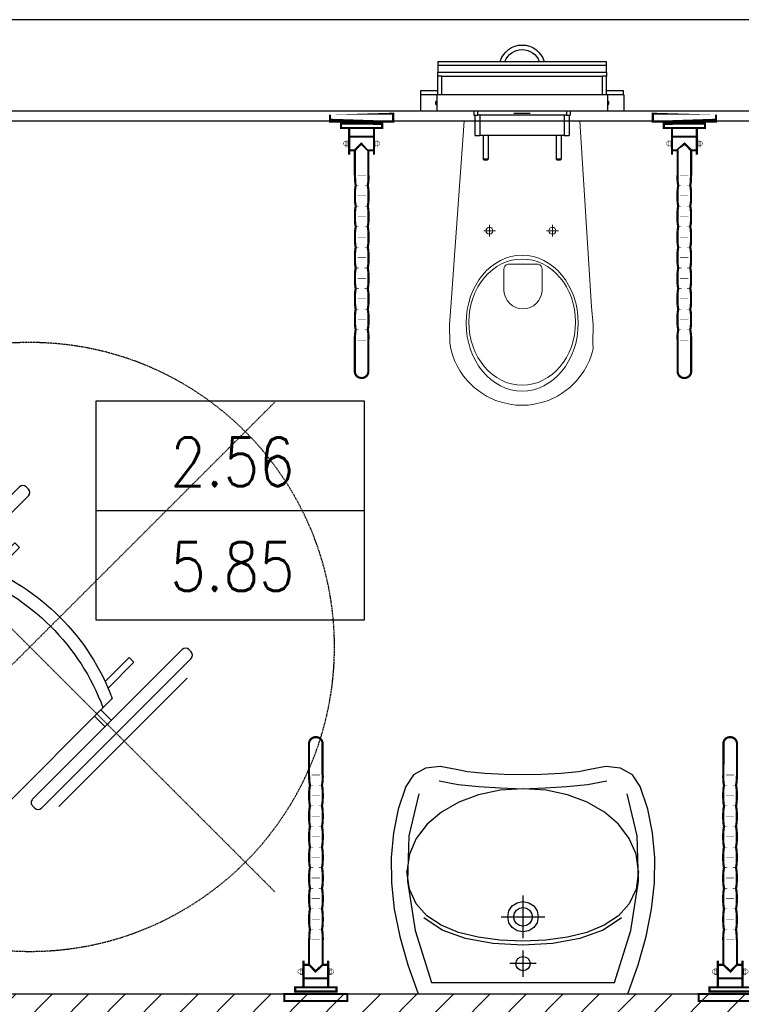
# Model space of a CAD drawing. Header units: millimetres. Extents: x 69081 to 158617, y -37521 to -9534.
# Tile 212 of 256: x 114320 to 114498, y -20803 to -20561. Entities that reach past the tile are written whole.
import ezdxf
from ezdxf.enums import TextEntityAlignment as Align

# ---------------------------------------------------------------- set-up
doc = ezdxf.new("R2010")
doc.units = ezdxf.units.MM
doc.linetypes.add('KRESKOWA-SREDNIA', pattern=[0.2, 0.12, -0.08])
for name, color, linetype in [('A-----SZ', 8, 'Continuous'), ('A-ARM', 8, 'Continuous'), ('A-DRZ', 7, 'Continuous'), ('A-SCI', 7, 'Continuous'), ('A_GSA_GK', 2, 'Continuous'), ('BA_ARM', 8, 'Continuous'), ('F-BIL', 1, 'Continuous'), ('F-BIL-OP', 3, 'Continuous'), ('F-BIL-TA', 1, 'Continuous')]:
    doc.layers.add(name, color=color, linetype=linetype)
doc.styles.add('SIMPLEX', font='simplex', dxfattribs={"width": 0.85})
doc.styles.get("Standard").update_dxf_attribs({"font": 'arial.ttf'})

# ---------------------------------------------------------------- blocks, each defined once
blk = doc.blocks.new('kibniep')
at = {"layer": 'BA_ARM', "lineweight": 0}
for p, q in [((0, 0), (-3.234269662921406, -45.69999999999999)), ((0, 0), (28.52089893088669, 0)), ((28.52089893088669, 0), (31.41297682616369, -45.70464459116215)), ((6.250650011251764, -26.98395776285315), (6.250650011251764, -25.53926559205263)), ((21.75065001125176, -26.98395776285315), (21.75065001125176, -25.53926559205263)), ((6.250650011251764, -26.98395776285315), (4.840296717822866, -26.98395776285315)), ((6.250650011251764, -26.98395776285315), (7.733875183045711, -26.98395776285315)), ((6.250650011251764, -26.98395776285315), (6.250650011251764, -28.40553939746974)), ((21.75065001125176, -26.98395776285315), (20.34029671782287, -26.98395776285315)), ((21.75065001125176, -26.98395776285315), (23.23387518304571, -26.98395776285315)), ((21.75065001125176, -26.98395776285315), (21.75065001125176, -28.40553939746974)), ((10.76136210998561, -35.21439024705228), (18.26137795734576, -35.21439024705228)), ((9.820379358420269, -36.51248908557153), (9.820379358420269, -41.7665910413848)), ((19.20236070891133, -36.51248908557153), (19.20236070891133, -41.7665910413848)), ((-3.234269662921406, -45.69999999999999), (-3.560224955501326, -50.14040847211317)), ((31.41297682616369, -45.70464459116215), (31.78112388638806, -50.14040847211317)), ((-3.560224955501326, -50.14040847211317), (-3.504971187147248, -54.69174354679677)), ((31.78112388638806, -50.14040847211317), (31.72587011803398, -54.69174354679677)), ((-3.504971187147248, -54.69174354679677), (-3.247795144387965, -56.08355764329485)), ((31.72587011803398, -54.69174354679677), (31.76869407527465, -56.08355764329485)), ((-3.247795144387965, -56.08355764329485), (-2.855119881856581, -57.5270070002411)), ((-2.855119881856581, -57.5270070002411), (-2.340834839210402, -58.93290689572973)), ((31.37601881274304, -57.5270070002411), (30.86173377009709, -58.93290689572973)), ((31.76869407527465, -56.08355764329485), (31.37601881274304, -57.5270070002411)), ((-2.340834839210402, -58.93290689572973), (-1.708568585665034, -60.29133791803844)), ((-1.708568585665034, -60.29133791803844), (-0.9627821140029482, -61.5927155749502)), ((30.22946751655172, -60.29133791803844), (29.48368104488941, -61.5927155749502)), ((30.86173377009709, -58.93290689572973), (30.22946751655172, -60.29133791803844)), ((-0.9627821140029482, -61.5927155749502), (-0.1087373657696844, -62.82785791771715)), ((-0.1087373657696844, -62.82785791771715), (0.8475398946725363, -63.98805032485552)), ((28.62963629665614, -62.82785791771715), (27.67335903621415, -63.98805032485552)), ((29.48368104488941, -61.5927155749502), (28.62963629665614, -62.82785791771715)), ((0.8475398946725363, -63.98805032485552), (2.489089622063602, -65.59644362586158)), ((27.67335903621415, -63.98805032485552), (26.03180930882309, -65.59644362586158)), ((2.489089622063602, -65.59644362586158), (4.258979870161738, -66.94005631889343)), ((4.258979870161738, -66.94005631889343), (5.550245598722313, -67.72472016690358)), ((5.550245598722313, -67.72472016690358), (7.722208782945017, -68.773783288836)), ((22.97065333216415, -67.72472016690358), (20.79869014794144, -68.773783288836)), ((24.26191906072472, -66.94005631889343), (22.97065333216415, -67.72472016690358)), ((26.03180930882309, -65.59644362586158), (24.26191906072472, -66.94005631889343)), ((7.722208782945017, -68.773783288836), (9.190629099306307, -69.24552199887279)), ((9.190629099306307, -69.24552199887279), (11.24106758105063, -69.72479742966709)), ((11.24106758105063, -69.72479742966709), (12.74498738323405, -69.9225201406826)), ((12.74498738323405, -69.9225201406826), (14.26044946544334, -69.99537917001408)), ((15.77591154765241, -69.9225201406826), (14.26044946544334, -69.99537917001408)), ((17.27983134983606, -69.72479742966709), (15.77591154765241, -69.9225201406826)), ((19.33026983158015, -69.24552199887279), (17.27983134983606, -69.72479742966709)), ((20.79869014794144, -68.773783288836), (19.33026983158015, -69.24552199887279))]:
    blk.add_line(p, q, dxfattribs=at)
for centre, radius, start, end in [((11.01608052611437, -36.38913916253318), 1.202046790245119, 102.2339496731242, 185.8898644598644), ((18.00665954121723, -36.38913916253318), 1.20204679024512, 354.1101355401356, 77.76605032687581), ((14.51137003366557, -41.53698195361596), 4.696606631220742, 182.802209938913, 357.197790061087)]:
    blk.add_arc(centre, radius, start, end, dxfattribs=at)
for centre, major_axis, ratio, start_param in [((6.250650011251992, -26.98395776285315), (0.5985531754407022, 0.5985531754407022), 0.999999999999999, 5.497787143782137), ((21.75065001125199, -26.98395776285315), (0.5985531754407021, 0.5985531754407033), 0.9999999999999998, 5.497787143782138)]:
    blk.add_ellipse(centre, major_axis=major_axis, ratio=ratio, start_param=start_param, end_param=11.78097245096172, dxfattribs=at)
for centre, major_axis, ratio in [((14.31420795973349, -49.75009780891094), (0, -16.75), 0.8235294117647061), ((14.31420795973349, -49.50009780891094), (0, -15.54479430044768), 0.845174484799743)]:
    blk.add_ellipse(centre, major_axis=major_axis, ratio=ratio, dxfattribs=at)
blk = doc.blocks.new('poręcz60u')
at = {"layer": 'BA_ARM'}
for points, const_width in [([(-0.612677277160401, 7.766240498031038), (-0.612677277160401, -7.766240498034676), (-2.363270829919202, -7.766240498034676), (-2.363270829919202, 7.766240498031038), (-0.612677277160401, 7.766240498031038)], 0.5374255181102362), ([(0, 5.077741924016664), (1.015441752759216, 5.077741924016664), (1.015441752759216, -5.077741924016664), (0, -5.077741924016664), (0, 5.077741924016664)], 0.5374255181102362), ([(1.021382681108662, 3.046706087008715), (7.62236340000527, 3.046706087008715)], 0.5374255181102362), ([(3.221354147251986, -3.0147164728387), (3.221354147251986, 3.049448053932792)], 0.5374255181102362), ([(4.126203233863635, 3.334612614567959), (5.649518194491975, 3.334612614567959), (5.649518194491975, 3.842181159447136), (4.126203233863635, 3.842181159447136), (4.126203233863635, 3.334612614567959)], 0.1075460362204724), ([(4.335354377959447, 3.864573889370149), (4.335354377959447, 3.864573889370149), (4.338401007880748, 3.92108887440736), (4.346779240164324, 3.975928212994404), (4.360489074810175, 4.028939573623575), (4.379073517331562, 4.079513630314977), (4.402532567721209, 4.127955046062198), (4.430256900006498, 4.173349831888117), (4.462094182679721, 4.216002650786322), (4.497587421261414, 4.254999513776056), (4.537041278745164, 4.290949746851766), (4.579541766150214, 4.322787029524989), (4.625241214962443, 4.350511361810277), (4.673377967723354, 4.373665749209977), (4.724256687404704, 4.392402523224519), (4.77696338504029, 4.405960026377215), (4.831802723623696, 4.414338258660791), (4.887860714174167, 4.417080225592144), (4.944375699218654, 4.414338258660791), (4.99921503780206, 4.405960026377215), (5.05222639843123, 4.392402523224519), (5.102800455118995, 4.373665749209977), (5.151241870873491, 4.350511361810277), (5.196636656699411, 4.322787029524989), (5.23928947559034, 4.290949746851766), (5.27828633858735, 4.254999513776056), (5.314236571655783, 4.216002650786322), (5.346073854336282, 4.173349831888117), (5.37379818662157, 4.127955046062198), (5.396952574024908, 4.079513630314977), (5.41568934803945, 4.028939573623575), (5.429246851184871, 3.975928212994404), (5.437625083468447, 3.92108887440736)], 0.1075460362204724), ([(4.486771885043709, 3.846751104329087), (4.486771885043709, 3.347408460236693)], 0.1075460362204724), ([(5.28879721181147, 3.846751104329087), (5.28879721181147, 3.347408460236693)], 0.1075460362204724), ([(6.572647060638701, 1.688975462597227), (6.572647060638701, 3.049448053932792)], 0.5374255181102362), ([(12.83027258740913, -1.677855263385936), (6.589251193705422, -1.677855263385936), (4.930970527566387, 0.0533921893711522), (6.584376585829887, 1.681054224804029)], 0.5374255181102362), ([(6.597020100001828, 1.675265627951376), (12.72028924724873, 1.675265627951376)], 0.5374255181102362), ([(12.71891826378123, 1.634745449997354), (12.71891826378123, 1.634745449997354), (12.87612436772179, 1.623777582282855), (13.03287347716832, 1.615094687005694), (13.19007958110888, 1.608544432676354), (13.34682869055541, 1.603212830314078), (13.50403479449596, 1.598947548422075), (13.6607839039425, 1.594682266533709), (13.81799000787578, 1.590112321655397), (13.97473911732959, 1.584323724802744), (14.13194522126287, 1.577316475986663), (14.2886943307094, 1.567871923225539), (14.44590043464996, 1.555837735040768), (14.60264954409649, 1.540147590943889), (14.75985564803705, 1.520801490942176), (14.91660475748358, 1.496580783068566), (15.07335386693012, 1.467333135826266), (15.23010297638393, 1.432144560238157), (15.3900510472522, 1.468094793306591), (15.54969445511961, 1.499322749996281), (15.70933786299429, 1.52659008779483), (15.86882893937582, 1.54974447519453), (16.02862467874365, 1.569699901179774), (16.18811575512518, 1.585999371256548), (16.34760683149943, 1.599556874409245), (16.50709790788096, 1.610220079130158), (16.66704597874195, 1.618750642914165), (16.82653705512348, 1.625148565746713), (16.98648512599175, 1.629718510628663), (17.145976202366, 1.632612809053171), (17.30592427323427, 1.634593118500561), (17.46587234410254, 1.635507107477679), (17.62597274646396, 1.635811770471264), (17.78592081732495, 1.635811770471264), (17.94266992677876, 1.635811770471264), (18.10048535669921, 1.635507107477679), (18.25951943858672, 1.634593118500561), (18.41931517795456, 1.632612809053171), (18.57987257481, 1.629566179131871), (18.74073463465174, 1.624843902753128), (18.90159669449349, 1.618293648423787), (19.06230642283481, 1.609458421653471), (19.22286381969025, 1.598490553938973), (19.38265955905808, 1.584628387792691), (19.5416936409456, 1.567719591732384), (19.69935673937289, 1.547154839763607), (19.85595351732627, 1.523238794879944), (20.01072231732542, 1.495057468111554), (20.16381547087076, 1.462763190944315), (20.31447132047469, 1.425746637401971), (20.47396239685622, 1.462763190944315), (20.63299647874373, 1.494752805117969), (20.79248755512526, 1.522629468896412), (20.95152163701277, 1.546088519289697), (21.11101271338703, 1.566043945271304), (21.27004679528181, 1.582343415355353), (21.42953787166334, 1.59574858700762), (21.58857195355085, 1.606107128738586), (21.74806302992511, 1.614333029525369), (21.90709711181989, 1.620273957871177), (22.06658818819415, 1.624386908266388), (22.22562227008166, 1.626976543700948), (22.38511334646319, 1.628652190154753), (22.5441474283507, 1.629109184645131), (22.70318151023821, 1.629261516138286), (22.862215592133, 1.629109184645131), (23.02124967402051, 1.629261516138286), (23.17982676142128, 1.629109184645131), (23.33886084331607, 1.628652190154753), (23.49743793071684, 1.626976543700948), (23.65647201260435, 1.62453923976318), (23.81504910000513, 1.62042628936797), (23.9736261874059, 1.614485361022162), (24.13220327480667, 1.60625946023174), (24.29123735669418, 1.596053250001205), (24.44981444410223, 1.582800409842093), (24.608391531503, 1.566500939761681), (24.76696861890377, 1.546545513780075), (24.92600270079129, 1.523238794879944), (25.08457978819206, 1.495514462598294), (25.24315687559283, 1.463524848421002), (25.4017339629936, 1.426660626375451), (25.56076804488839, 1.463524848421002), (25.71934513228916, 1.495514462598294), (25.87837921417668, 1.523238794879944), (26.03695630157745, 1.546545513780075), (26.19599038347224, 1.566500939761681), (26.35456747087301, 1.582800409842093), (26.51314455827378, 1.59620558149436), (26.67172164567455, 1.606564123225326), (26.83075572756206, 1.614790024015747), (26.98933281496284, 1.620730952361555), (27.14806223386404, 1.624996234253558), (27.30663932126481, 1.627585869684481), (27.4656734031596, 1.629261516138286), (27.62425049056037, 1.629870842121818), (27.78282757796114, 1.630023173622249), (27.94140466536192, 1.629870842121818), (28.10089574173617, 1.630023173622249), (28.25992982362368, 1.629870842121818), (28.41942090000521, 1.629261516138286), (28.57845498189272, 1.627585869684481), (28.73794605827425, 1.624996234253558), (28.89698014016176, 1.62088328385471), (29.0561665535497, 1.614942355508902), (29.21520063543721, 1.606716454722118), (29.37469171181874, 1.596357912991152), (29.53372579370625, 1.583105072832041), (29.69321687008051, 1.566805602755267), (29.85225095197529, 1.546850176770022), (30.01174202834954, 1.523543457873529), (30.17077611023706, 1.495971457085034), (30.32981019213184, 1.464134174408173), (30.48884427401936, 1.427422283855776), (30.64787835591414, 1.464134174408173), (30.80645544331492, 1.495971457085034), (30.96548952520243, 1.523695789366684), (31.1240666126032, 1.547002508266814), (31.28310069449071, 1.566957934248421), (31.44167778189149, 1.583257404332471), (31.60025486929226, 1.596662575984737), (31.75883195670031, 1.607021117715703), (31.91786603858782, 1.615399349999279), (32.07644312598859, 1.621492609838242), (32.23517254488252, 1.625757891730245), (32.39374963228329, 1.628347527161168), (32.55278371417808, 1.630023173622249), (32.71136080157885, 1.630632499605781), (32.86993788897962, 1.630937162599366), (33.02851497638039, 1.630784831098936), (33.18678740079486, 1.630937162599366), (33.34490749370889, 1.630632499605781), (33.50302758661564, 1.630023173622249), (33.66114767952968, 1.628347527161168), (33.81926777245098, 1.625757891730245), (33.97738786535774, 1.621492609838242), (34.13550795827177, 1.615551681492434), (34.29408504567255, 1.607325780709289), (34.45220513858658, 1.596967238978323), (34.61032523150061, 1.583562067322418), (34.76844532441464, 1.567262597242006), (34.92702241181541, 1.547459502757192), (35.08514250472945, 1.524152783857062), (35.24326259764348, 1.496580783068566), (35.40138269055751, 1.464743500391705), (35.55995977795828, 1.428183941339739), (35.7159472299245, 1.464743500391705), (35.87300100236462, 1.496580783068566), (36.0303594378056, 1.524152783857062), (36.18847953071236, 1.547459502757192), (36.34675195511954, 1.567414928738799), (36.50548137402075, 1.583714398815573), (36.66451545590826, 1.597119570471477), (36.82400653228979, 1.607630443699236), (36.98334527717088, 1.616008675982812), (37.14283635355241, 1.622101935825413), (37.30232742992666, 1.626367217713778), (37.46227550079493, 1.628956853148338), (37.62161424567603, 1.630784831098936), (37.78110532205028, 1.631394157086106), (37.94029173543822, 1.631698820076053), (38.09932581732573, 1.631546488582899), (38.25698891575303, 1.631698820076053), (38.41465201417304, 1.631394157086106), (38.57231511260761, 1.630784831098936), (38.72997821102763, 1.629109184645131), (38.88764130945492, 1.626519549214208), (39.04530440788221, 1.622254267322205), (39.20296750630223, 1.616161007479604), (39.36108759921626, 1.607782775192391), (39.51875069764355, 1.597424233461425), (39.67641379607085, 1.584019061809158), (39.83407689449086, 1.567719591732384), (39.99189232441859, 1.547916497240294), (40.1495554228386, 1.524609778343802), (40.3072185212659, 1.497190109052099), (40.46488161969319, 1.465657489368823), (40.62300171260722, 1.429097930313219), (40.78203579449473, 1.465657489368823), (40.94106987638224, 1.497342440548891), (41.10010395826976, 1.524762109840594), (41.25959503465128, 1.548068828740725), (41.4186291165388, 1.567871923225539), (41.57812019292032, 1.584171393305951), (41.73715427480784, 1.597576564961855), (41.89664535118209, 1.608087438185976), (42.05567943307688, 1.616465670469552), (42.21486584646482, 1.62255893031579), (42.37389992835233, 1.626976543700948), (42.53339100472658, 1.629718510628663), (42.69242508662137, 1.631546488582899), (42.85191616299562, 1.632155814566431), (43.01095024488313, 1.632460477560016), (43.17044132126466, 1.632308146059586), (43.32947540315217, 1.632460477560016), (43.48866181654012, 1.632155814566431), (43.64769589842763, 1.631546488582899), (43.80718697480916, 1.629718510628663), (43.96622105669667, 1.627128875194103), (44.1257121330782, 1.622711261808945), (44.28474621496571, 1.616618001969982), (44.44423729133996, 1.608239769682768), (44.60327137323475, 1.59772889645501), (44.76261011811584, 1.584323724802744), (44.92164420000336, 1.56802425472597), (45.08113527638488, 1.548221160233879), (45.2401693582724, 1.524914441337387), (45.39966043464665, 1.497647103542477), (45.55869451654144, 1.466114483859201), (45.71818559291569, 1.429859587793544), (45.87371605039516, 1.466266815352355), (46.03031282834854, 1.497799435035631), (46.18721426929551, 1.525219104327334), (46.34472503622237, 1.548525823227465), (46.50254046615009, 1.568328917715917), (46.66081289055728, 1.584628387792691), (46.8192376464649, 1.598033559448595), (46.97827172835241, 1.608544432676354), (47.13715347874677, 1.617074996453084), (47.29618756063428, 1.623168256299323), (47.45522164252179, 1.627585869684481), (47.61456038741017, 1.630327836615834), (47.77344213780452, 1.632155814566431), (47.93247621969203, 1.633069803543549), (48.09105330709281, 1.633374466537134), (48.24963039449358, 1.633222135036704), (48.40775048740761, 1.633374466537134), (48.56587058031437, 1.633069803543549), (48.72399067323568, 1.632308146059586), (48.88226309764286, 1.630480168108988), (49.04038319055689, 1.627738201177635), (49.19850328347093, 1.623320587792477), (49.35662337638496, 1.617227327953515), (49.51520046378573, 1.608696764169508), (49.67332055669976, 1.598185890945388), (49.8314406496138, 1.584780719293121), (49.98956074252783, 1.568481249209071), (50.1481378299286, 1.548678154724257), (50.30625792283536, 1.525371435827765), (50.46437801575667, 1.498104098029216), (50.6224981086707, 1.466571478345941), (50.78107519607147, 1.430468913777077), (50.94102326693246, 1.466723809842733), (51.10142833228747, 1.498256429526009), (51.26137640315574, 1.525523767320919), (51.42178146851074, 1.548830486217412), (51.58172953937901, 1.568785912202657), (51.74213460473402, 1.585085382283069), (51.90253967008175, 1.598642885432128), (52.06294473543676, 1.609153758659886), (52.22289280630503, 1.617684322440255), (52.38329787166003, 1.623777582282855), (52.54324594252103, 1.628347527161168), (52.70365100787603, 1.631089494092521), (52.8635990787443, 1.632917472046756), (53.02400414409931, 1.633831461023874), (53.18440920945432, 1.634136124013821)], 0.5374255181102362), ([(12.70947371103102, 0.9812433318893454), (12.70947371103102, -1.04964017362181)], 0.1075460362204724), ([(15.24944907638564, 1.430164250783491), (15.24944907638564, 0.6177803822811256)], 0.1075460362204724), ([(17.78592081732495, 0.9792630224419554), (17.78592081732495, -1.051772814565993)], 0.1075460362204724), ([(20.32924747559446, 1.430164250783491), (20.32924747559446, 0.6177803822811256)], 0.1075460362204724), ([(22.8669378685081, 0.9812433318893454), (22.8669378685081, -1.04964017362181)], 0.1075460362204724), ([(25.40691323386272, 1.430164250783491), (25.40691323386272, 0.6177803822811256)], 0.1075460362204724), ([(27.94460362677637, 0.9812433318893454), (27.94460362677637, -1.04964017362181)], 0.1075460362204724), ([(30.48457899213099, 1.430164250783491), (30.48457899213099, 0.6177803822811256)], 0.1075460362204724), ([(33.02226938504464, 0.9812433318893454), (33.02226938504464, -1.04964017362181)], 0.1075460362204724), ([(35.56224475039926, 1.430164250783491), (35.56224475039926, 0.6177803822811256)], 0.1075460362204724), ([(38.0999351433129, 0.9812433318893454), (38.0999351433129, -1.04964017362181)], 0.1075460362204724), ([(40.63991050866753, 1.430164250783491), (40.63991050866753, 0.6177803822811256)], 0.1075460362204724), ([(43.17760090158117, 0.9812433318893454), (43.17760090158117, -1.04964017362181)], 0.1075460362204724), ([(45.71757626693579, 1.430164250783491), (45.71757626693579, 0.6177803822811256)], 0.1075460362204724), ([(48.25526665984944, 0.9812433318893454), (48.25526665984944, -1.04964017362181)], 0.1075460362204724), ([(50.79524202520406, 1.430164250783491), (50.79524202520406, 0.6177803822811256)], 0.1075460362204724), ([(52.35420255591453, 1.673894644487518), (61.00769785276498, 1.673894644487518), (61.00769785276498, 1.673894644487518), (61.18257441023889, 1.665211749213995), (61.35135770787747, 1.639010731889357), (61.51298142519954, 1.596814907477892), (61.66714089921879, 1.538928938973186), (61.8123128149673, 1.466876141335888), (61.94864950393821, 1.380808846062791), (62.07508464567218, 1.28225036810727), (62.19116124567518, 1.171353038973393), (62.29566065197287, 1.049944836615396), (62.38827820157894, 0.918178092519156), (62.46840456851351, 0.7771191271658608), (62.53527809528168, 0.6276819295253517), (62.58783246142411, 0.470932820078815), (62.62591533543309, 0.3073287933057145), (62.64861272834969, 0.1380885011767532), (62.65531531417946, -0.03617873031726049), (62.64510910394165, -0.2092273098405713), (62.61906041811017, -0.3761826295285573), (62.5776262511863, -0.5358260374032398), (62.52202525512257, -0.688005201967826), (62.4524097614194, -0.8315014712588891), (62.37015075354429, -0.9661625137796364), (62.27570522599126, -1.090922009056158), (62.16998716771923, -1.20562762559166), (62.05345357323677, -1.308908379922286), (61.92717076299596, -1.400764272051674), (61.79190039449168, -1.48028131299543), (61.64855645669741, -1.547002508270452), (61.49744361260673, -1.59986153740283), (61.33978051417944, -1.638401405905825), (61.17617648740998, -1.662012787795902), (52.37217767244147, -1.670238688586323)], 0.5374255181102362), ([(53.33293241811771, 0.9812433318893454), (53.33293241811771, -1.04964017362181)], 0.1075460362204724), ([(6.572647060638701, -3.0147164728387), (6.572647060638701, -1.68410085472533)], 0.5374255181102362), ([(12.6934789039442, -1.708778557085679), (12.6934789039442, -1.708778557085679), (12.85327464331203, -1.708626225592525), (13.01307038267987, -1.708473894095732), (13.17332311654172, -1.707559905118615), (13.33327118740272, -1.706188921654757), (13.49367625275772, -1.703294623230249), (13.65408131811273, -1.699181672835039), (13.81448638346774, -1.693088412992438), (13.97443445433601, -1.685014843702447), (14.13468718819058, -1.674199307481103), (14.2944829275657, -1.66094646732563), (14.4541263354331, -1.644342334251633), (14.61331274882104, -1.624691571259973), (14.77219449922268, -1.600927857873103), (14.93046692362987, -1.573508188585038), (15.08843468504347, -1.541518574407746), (15.24533612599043, -1.505111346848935), (15.39629663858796, -1.541518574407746), (15.54908512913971, -1.573508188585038), (15.70385392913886, -1.600927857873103), (15.8599937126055, -1.624691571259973), (16.01780914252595, -1.644342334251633), (16.17669089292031, -1.660794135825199), (16.33663896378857, -1.674046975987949), (16.49734869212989, -1.684710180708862), (16.65882007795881, -1.69263141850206), (16.82044379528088, -1.698724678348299), (16.98237217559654, -1.702837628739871), (17.14399589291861, -1.705579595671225), (17.30561961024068, -1.706950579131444), (17.46648167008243, -1.707864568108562), (17.62688673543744, -1.708016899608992), (17.78592081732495, -1.708169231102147), (17.94114661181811, -1.708016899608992), (18.09698173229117, -1.707864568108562), (18.25373084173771, -1.707102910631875), (18.41078461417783, -1.705731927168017), (18.56875237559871, -1.702989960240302), (18.72687246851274, -1.699029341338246), (18.88529722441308, -1.693240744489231), (19.04341731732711, -1.68562416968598), (19.20199440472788, -1.675265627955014), (19.3604191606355, -1.66246978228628), (19.51853925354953, -1.646627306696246), (19.67620235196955, -1.627585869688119), (19.83356078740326, -1.604736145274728), (19.99000523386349, -1.578230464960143), (20.1459926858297, -1.5473071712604), (20.30091381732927, -1.512118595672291), (20.4604048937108, -1.5473071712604), (20.61989597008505, -1.578382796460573), (20.77938704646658, -1.605345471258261), (20.93887812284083, -1.628652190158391), (21.09836919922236, -1.648150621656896), (21.25786027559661, -1.664602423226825), (21.41735135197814, -1.678007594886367), (21.57669009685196, -1.688975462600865), (21.73618117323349, -1.697201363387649), (21.89567224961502, -1.703599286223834), (22.05516332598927, -1.708169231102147), (22.2146544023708, -1.711368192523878), (22.37414547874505, -1.713196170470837), (22.53363655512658, -1.714262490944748), (22.69312763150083, -1.714567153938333), (22.85246637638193, -1.714871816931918), (23.01150045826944, -1.714567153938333), (23.17053454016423, -1.714262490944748), (23.32956862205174, -1.713196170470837), (23.48814570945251, -1.711368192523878), (23.6471797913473, -1.708169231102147), (23.80590921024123, -1.703599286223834), (23.96494329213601, -1.697201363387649), (24.12352037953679, -1.688975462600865), (24.2825544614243, -1.678007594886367), (24.44158854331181, -1.66445009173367), (24.60062262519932, -1.647998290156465), (24.75919971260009, -1.628347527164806), (24.91823379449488, -1.605040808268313), (25.07681088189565, -1.578078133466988), (25.23584496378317, -1.546850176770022), (25.39442205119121, -1.511356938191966), (25.55467478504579, -1.546850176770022), (25.71401352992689, -1.578078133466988), (25.87289528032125, -1.604888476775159), (26.03116770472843, -1.628195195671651), (26.18928779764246, -1.647693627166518), (26.34679856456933, -1.664145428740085), (26.50415700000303, -1.677550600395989), (26.66105844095, -1.688518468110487), (26.81826454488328, -1.696592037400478), (26.97501365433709, -1.702989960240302), (27.13176276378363, -1.707559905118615), (27.28851187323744, -1.710758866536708), (27.44556564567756, -1.71243451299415), (27.60246708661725, -1.713500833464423), (27.75967319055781, -1.71380549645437), (27.91687929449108, -1.714110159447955), (28.07774135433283, -1.71380549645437), (28.23860341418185, -1.713500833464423), (28.3994654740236, -1.71243451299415), (28.55987053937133, -1.710758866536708), (28.72073259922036, -1.707559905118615), (28.8815946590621, -1.702989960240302), (29.04245671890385, -1.696592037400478), (29.20286178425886, -1.688366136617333), (29.3637238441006, -1.677398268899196), (29.52458590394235, -1.663840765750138), (29.6854479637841, -1.647388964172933), (29.84585302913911, -1.627738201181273), (30.00671508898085, -1.604279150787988), (30.16742481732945, -1.577164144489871), (30.32828687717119, -1.54593618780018), (30.4886919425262, -1.510290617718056), (30.6466597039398, -1.54593618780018), (30.8043228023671, -1.577164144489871), (30.96198590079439, -1.604279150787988), (31.11964899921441, -1.627585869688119), (31.27761676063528, -1.647084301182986), (31.43527985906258, -1.663536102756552), (31.59294295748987, -1.676788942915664), (31.75060605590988, -1.687756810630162), (31.90857381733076, -1.695830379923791), (32.06623691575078, -1.702228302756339), (32.22390001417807, -1.706645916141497), (32.38156311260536, -1.709692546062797), (32.53922621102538, -1.711368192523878), (32.69688930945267, -1.71243451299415), (32.85455240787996, -1.712739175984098), (33.01221550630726, -1.71289150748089), (33.17170658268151, -1.712739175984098), (33.33119765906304, -1.71243451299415), (33.49068873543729, -1.711368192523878), (33.65017981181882, -1.709692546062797), (33.80967088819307, -1.706493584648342), (33.9691619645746, -1.702075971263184), (34.12865304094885, -1.695678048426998), (34.28860111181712, -1.68760447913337), (34.44809218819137, -1.676636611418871), (34.6075832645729, -1.663079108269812), (34.76707434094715, -1.646627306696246), (34.92687008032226, -1.626976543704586), (35.08636115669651, -1.603517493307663), (35.24585223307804, -1.576250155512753), (35.40534330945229, -1.544717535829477), (35.56529138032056, -1.509071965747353), (35.72341147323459, -1.544717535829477), (35.88183622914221, -1.576250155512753), (36.03995632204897, -1.603365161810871), (36.19853340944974, -1.626824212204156), (36.35665350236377, -1.646474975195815), (36.51523058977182, -1.662774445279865), (36.673503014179, -1.676027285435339), (36.83208010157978, -1.686995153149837), (36.99020019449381, -1.695068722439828), (37.14877728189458, -1.701314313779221), (37.30689737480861, -1.705579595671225), (37.46547446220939, -1.708626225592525), (37.62359455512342, -1.71030187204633), (37.78217164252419, -1.711215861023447), (37.94059639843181, -1.711520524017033), (38.09917348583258, -1.711672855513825), (38.25729357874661, -1.711520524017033), (38.41541367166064, -1.711215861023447), (38.57353376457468, -1.71030187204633), (38.73195852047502, -1.708626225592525), (38.89007861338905, -1.705579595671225), (39.04819870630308, -1.701314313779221), (39.20631879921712, -1.694916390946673), (39.36489588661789, -1.686842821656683), (39.52301597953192, -1.675874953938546), (39.68113607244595, -1.66246978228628), (39.83925616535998, -1.646017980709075), (39.99783325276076, -1.626367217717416), (40.15595334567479, -1.602755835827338), (40.31407343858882, -1.575488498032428), (40.47219353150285, -1.543803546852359), (40.63077061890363, -1.507853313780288), (40.7893477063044, -1.543803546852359), (40.94792479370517, -1.575488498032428), (41.10650188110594, -1.602755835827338), (41.26553596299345, -1.626214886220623), (41.42411305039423, -1.645865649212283), (41.58284246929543, -1.662317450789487), (41.7414195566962, -1.675570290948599), (41.90045363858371, -1.686385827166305), (42.05903072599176, -1.694459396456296), (42.21760781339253, -1.700552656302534), (42.37618490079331, -1.704665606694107), (42.53521898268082, -1.707712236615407), (42.69379607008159, -1.709235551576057), (42.85267782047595, -1.710149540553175), (43.01125490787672, -1.71045420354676), (43.17028898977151, -1.710606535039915), (43.32886607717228, -1.71045420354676), (43.48744316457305, -1.710149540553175), (43.64602025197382, -1.709235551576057), (43.80505433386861, -1.707712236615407), (43.96363142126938, -1.704665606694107), (44.12236084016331, -1.700400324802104), (44.28093792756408, -1.694307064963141), (44.43997200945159, -1.686233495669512), (44.59854909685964, -1.675417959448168), (44.75712618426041, -1.662012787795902), (44.91570327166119, -1.645560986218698), (45.0747373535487, -1.625910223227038), (45.23331444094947, -1.60229884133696), (45.39234852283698, -1.575031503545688), (45.55092561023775, -1.543194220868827), (45.70995969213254, -1.507091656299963), (45.86853677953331, -1.543194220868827), (46.02711386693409, -1.575031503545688), (46.18569095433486, -1.60229884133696), (46.34472503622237, -1.625757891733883), (46.50330212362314, -1.645408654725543), (46.66187921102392, -1.661708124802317), (46.82045629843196, -1.674960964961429), (46.97949038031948, -1.685776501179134), (47.13806746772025, -1.693850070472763), (47.29664455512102, -1.699943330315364), (47.45522164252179, -1.704056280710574), (47.61425572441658, -1.707102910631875), (47.77283281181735, -1.708473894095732), (47.93186689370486, -1.709387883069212), (48.09044398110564, -1.709692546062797), (48.24947806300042, -1.709844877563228), (48.40759815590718, -1.709692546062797), (48.56571824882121, -1.709387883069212), (48.72383834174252, -1.708473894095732), (48.88241542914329, -1.707102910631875), (49.04053552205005, -1.704056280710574), (49.19865561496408, -1.699790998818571), (49.35677570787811, -1.693697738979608), (49.51535279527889, -1.68562416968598), (49.67347288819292, -1.674808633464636), (49.83159298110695, -1.66140346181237), (49.98971307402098, -1.644951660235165), (50.14829016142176, -1.625300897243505), (50.30641025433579, -1.601537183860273), (50.46483501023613, -1.57411751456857), (50.62295510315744, -1.542127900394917), (50.78153219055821, -1.505873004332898), (50.94056627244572, -1.542127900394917), (51.09960035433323, -1.573965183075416), (51.25863443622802, -1.601384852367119), (51.41812551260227, -1.625148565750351), (51.57715959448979, -1.64479932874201), (51.73665067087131, -1.661251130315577), (51.89568475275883, -1.674503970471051), (52.05517582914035, -1.685319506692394), (52.21420991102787, -1.693393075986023), (52.37339632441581, -1.699486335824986), (52.53243040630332, -1.703599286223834), (52.69192148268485, -1.706493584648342), (52.85095556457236, -1.707864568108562), (53.01044664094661, -1.708778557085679), (53.1694807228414, -1.709083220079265)], 0.5374255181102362), ([(15.24944907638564, -0.6872435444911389), (15.24944907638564, -1.499627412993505)], 0.1075460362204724), ([(20.32924747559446, -0.6872435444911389), (20.32924747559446, -1.499627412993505)], 0.1075460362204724), ([(25.40691323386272, -0.6872435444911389), (25.40691323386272, -1.499627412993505)], 0.1075460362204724), ([(30.48457899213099, -0.6872435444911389), (30.48457899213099, -1.499627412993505)], 0.1075460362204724), ([(35.56224475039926, -0.6872435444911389), (35.56224475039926, -1.499627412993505)], 0.1075460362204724), ([(40.63991050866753, -0.6872435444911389), (40.63991050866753, -1.499627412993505)], 0.1075460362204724), ([(45.71757626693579, -0.6872435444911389), (45.71757626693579, -1.499627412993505)], 0.1075460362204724), ([(50.79524202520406, -0.6872435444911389), (50.79524202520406, -1.499627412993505)], 0.1075460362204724), ([(1.021382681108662, -3.046553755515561), (7.62236340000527, -3.046553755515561)], 0.5374255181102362), ([(4.126203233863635, -3.839743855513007), (5.649518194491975, -3.839743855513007), (5.649518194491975, -3.332175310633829), (4.126203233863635, -3.332175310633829), (4.126203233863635, -3.839743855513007)], 0.1075460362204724), ([(4.335354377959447, -3.862136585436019), (4.335354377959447, -3.862136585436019), (4.338401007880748, -3.91819457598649), (4.346779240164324, -3.973033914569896), (4.360489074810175, -4.025740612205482), (4.379073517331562, -4.07661933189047), (4.402532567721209, -4.124756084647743), (4.430256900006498, -4.170455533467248), (4.462094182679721, -4.21295602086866), (4.497587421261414, -4.252409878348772), (4.537041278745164, -4.287903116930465), (4.579541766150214, -4.319740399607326), (4.625241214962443, -4.347464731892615), (4.673377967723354, -4.370923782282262), (4.724256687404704, -4.389508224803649), (4.77696338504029, -4.4032180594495), (4.831802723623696, -4.411596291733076), (4.887860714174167, -4.414642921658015), (4.944375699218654, -4.411596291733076), (4.99921503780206, -4.4032180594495), (5.05222639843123, -4.389508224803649), (5.102800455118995, -4.370923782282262), (5.151241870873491, -4.347464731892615), (5.196636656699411, -4.319740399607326), (5.23928947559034, -4.287903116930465), (5.27828633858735, -4.252409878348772), (5.314236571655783, -4.21295602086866), (5.346073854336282, -4.170455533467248), (5.37379818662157, -4.124756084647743), (5.396952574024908, -4.07661933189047), (5.41568934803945, -4.025740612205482), (5.429246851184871, -3.973033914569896), (5.437625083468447, -3.91819457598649)], 0.1075460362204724), ([(4.486771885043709, -3.844313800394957), (4.486771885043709, -3.344971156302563)], 0.1075460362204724), ([(5.28879721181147, -3.844313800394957), (5.28879721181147, -3.344971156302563)], 0.1075460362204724)]:
    blk.add_lwpolyline(points, dxfattribs=dict(at, const_width=const_width))
blk = doc.blocks.new('GEBERIT WC')
at = {"layer": 'A-ARM'}
for p, q in [((-458, 112), (-458, 122)), ((-42, 122), (-458, 122)), ((-42, 122), (-42, 112)), ((-458, 95.77076357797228), (-458, 112)), ((-458, 112), (-42, 112)), ((-42, 112), (-42, 95.77076357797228)), ((-458, 95.77076357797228), (-458, 85.77076357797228)), ((-42, 95.77076357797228), (-458, 95.77076357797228)), ((-458, 85.77076357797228), (-448, 85.77076357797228)), ((-458, 40), (-458, 85.77076357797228)), ((-448, 40), (-448, 85.77076357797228)), ((-52, 85.77076357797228), (-448, 85.77076357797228)), ((-52, 85.77076357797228), (-42, 85.77076357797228)), ((-52, 40), (-52, 85.77076357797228)), ((-42, 85.77076357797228), (-42, 95.77076357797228)), ((-42, 40), (-42, 85.77076357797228)), ((-499.5, 40), (-499.5, 50.5)), ((-458, 50.5), (-499.5, 50.5)), ((-0.5, 50.5), (-42, 50.5)), ((-0.5, 40), (-0.5, 50.5)), ((-500, 40), (-500, 0)), ((-500, 40), (-460, 40)), ((-460, 40), (-460, 23.55694316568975)), ((-460, 40), (-460, 0)), ((-460, 40), (-40, 40)), ((-40, 40), (-40, 23.55694316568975)), ((-40, 40), (0, 40)), ((-40, 40), (-40, 0)), ((0, 40), (0, 0)), ((-500, 0), (-460, 0)), ((-462.4999999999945, 23.55694316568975), (-462.4999999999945, 16.44305683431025)), ((-462.5, 23.55694316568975), (-460, 23.55694316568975)), ((-460, 16.44305683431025), (-462.5, 16.44305683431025)), ((-460, 16.44305683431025), (-460, 0)), ((-460, 0), (-40, 0)), ((-368.4944367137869, 0), (-368.4944367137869, -10)), ((-358.7839785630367, 0), (-358.7839785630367, -10)), ((-140.3100108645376, 0), (-140.3100108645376, -10)), ((-130.5995527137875, 0), (-130.5995527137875, -10)), ((-40, 23.55694316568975), (-37.5, 23.55694316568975)), ((-37.5, 16.44305683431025), (-40, 16.44305683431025)), ((-40, 16.44305683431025), (-40, 0)), ((-40, 0), (0, 0)), ((-37.49999999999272, 16.44305683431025), (-37.49999999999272, 23.55694316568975)), ((-358.7839785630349, -10), (-368.4944367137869, -10)), ((-365.5469947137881, -10), (-365.5469947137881, -60)), ((-358.7839785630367, -10), (-140.3100108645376, -10)), ((-353.5469947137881, -10), (-353.5469947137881, -60)), ((-229.5469947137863, -5.000062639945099), (-269.5469947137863, -5.000062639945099)), ((-145.5469947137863, -10), (-145.5469947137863, -60)), ((-130.5995527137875, -10), (-140.3100108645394, -10)), ((-133.5469947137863, -10), (-133.5469947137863, -60)), ((-353.5469947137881, -60), (-365.5469947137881, -60)), ((-353.5469947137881, -60), (-145.5469947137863, -60)), ((-346, -60), (-346, -118.4000000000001)), ((-346, -60), (-346, -78.39999999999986)), ((-334, -60), (-334, -78.39999999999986)), ((-334, -60), (-334, -118.4000000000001)), ((-334, -60), (-334, -78.39999999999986)), ((-166, -60), (-166, -78.39999999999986)), ((-166, -60), (-166, -118.4000000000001)), ((-154, -60), (-154, -78.39999999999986)), ((-154, -60), (-154, -118.4000000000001)), ((-133.5469947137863, -60), (-145.5469947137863, -60)), ((-346, -118.4000000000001), (-334, -118.4000000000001)), ((-344.3999999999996, -120), (-346, -118.4000000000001)), ((-335.6000000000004, -120), (-344.3999999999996, -120)), ((-335.6000000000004, -120), (-334, -118.4000000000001)), ((-166, -118.4000000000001), (-154, -118.4000000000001)), ((-164.3999999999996, -120), (-166, -118.4000000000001)), ((-155.6000000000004, -120), (-164.3999999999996, -120)), ((-155.6000000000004, -120), (-154, -118.4000000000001))]:
    blk.add_line(p, q, dxfattribs=at)
for radius, start, end in [(56.00000000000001, 90, 164.036889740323), (44.99999999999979, 20.01371753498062, 159.9862824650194), (56.00000000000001, 15.96311025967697, 90)]:
    blk.add_arc((-250, 106.5989699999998), radius, start, end, dxfattribs=at)
at = {"layer": 'A-ARM', "flags": 3}
blk.add_attdef('PRODUCENT', (-250, 0), '', height=2.5, dxfattribs=at)
blk = doc.blocks.new('symbol1')
at = {"layer": 'A-ARM', "linetype": 'KRESKOWA-SREDNIA'}
for p, q in [((-18151.80695992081, -23689.56553274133), (-18031.1061454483, -23568.86471826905)), ((-18151.80695992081, -23568.86471826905), (-18031.10614544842, -23689.56553274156))]:
    blk.add_line(p, q, dxfattribs=at)
at = {"layer": 'A-ARM'}
for p, q in [((-18117.98065539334, -23572.84458151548), (-18108.21921133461, -23582.60602557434)), ((-18119.078947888, -23573.94287401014), (-18109.31750382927, -23583.70431806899)), ((-18137.13811909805, -23610.96783536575), (-18109.70384282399, -23583.53355909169)), ((-18104.20310643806, -23583.53355909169), (-18071.20016602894, -23616.53649950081)), ((-18052.72027582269, -23621.50600509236), (-18084.33522972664, -23589.89105118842)), ((-18147.82709667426, -23602.6910227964), (-18138.06565261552, -23612.45246685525)), ((-18146.7288041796, -23601.59273030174), (-18136.96736012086, -23611.35417436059)), ((-18075.56667639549, -23612.16998913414), (-18072.94632129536, -23609.549634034)), ((-18073.98789007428, -23613.74877545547), (-18071.36753497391, -23611.12842035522)), ((-18104.13517868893, -23649.47151216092), (-18137.13811909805, -23616.4685717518)), ((-18072.22631874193, -23619.0953107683), (-18065.84921443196, -23625.4724150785)), ((-18066.98816592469, -23626.61136657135), (-18072.93132570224, -23620.66820679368)), ((-18065.84921443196, -23625.4724150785), (-18066.98816592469, -23626.61136657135)), ((-18099.16567309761, -23667.95140236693), (-18130.78062700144, -23636.3364484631)), ((-18110.82731297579, -23647.43062571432), (-18108.50168905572, -23645.10500179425)), ((-18109.24852665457, -23649.00941203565), (-18106.92290273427, -23646.68378811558)), ((-18101.57636742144, -23648.44535944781), (-18095.19926311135, -23654.82246375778)), ((-18094.06031161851, -23653.68351226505), (-18100.00347139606, -23647.7403524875)), ((-18095.19926311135, -23654.82246375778), (-18094.06031161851, -23653.68351226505))]:
    blk.add_line(p, q, dxfattribs=at)
for points in [[(-18126.46083456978, -23564.36440233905), (-18117.98065539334, -23572.84458151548), (-18130.06185528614, -23584.92578140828), (-18138.54203446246, -23576.44560223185)], [(-18156.30727585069, -23594.21084362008), (-18147.82709667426, -23602.6910227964), (-18135.74589678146, -23590.6098229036), (-18144.22607595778, -23582.12964372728)]]:
    blk.add_lwpolyline(points, close=True, dxfattribs=at)
for points in [[(-18108.84960172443, -23572.58559504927), (-18109.34398899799, -23573.07998232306, 0.4142135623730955), (-18109.34398899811, -23574.1801296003), (-18099.74763501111, -23583.77648358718, 0.4142135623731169), (-18098.64748773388, -23583.77648358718), (-18098.1531004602, -23583.28209631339, 0.414213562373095), (-18098.1531004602, -23582.18194903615), (-18107.74945444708, -23572.58559504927, 0.4142135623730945)], [(-18090.79615814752, -23590.04957626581), (-18090.24608450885, -23589.49950262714, -0.4142135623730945), (-18088.59586359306, -23589.49950262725), (-18051.74092980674, -23626.35443641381, -0.414213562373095), (-18051.74092980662, -23628.00465732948), (-18052.29100344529, -23628.55473096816, -0.414213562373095), (-18053.94122436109, -23628.55473096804), (-18090.79615814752, -23591.69979718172, -0.414213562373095)], [(-18148.08608314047, -23611.82207646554), (-18147.59169586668, -23611.32768919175, -0.4142135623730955), (-18146.49154858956, -23611.32768919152), (-18136.89519460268, -23620.92404317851, -0.4142135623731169), (-18136.89519460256, -23622.02419045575), (-18137.38958187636, -23622.51857772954, -0.414213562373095), (-18138.48972915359, -23622.51857772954), (-18148.08608314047, -23612.92222374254, -0.4142135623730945)], [(-18130.87744438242, -23630.13086250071), (-18130.32737074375, -23629.58078886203, -0.4142135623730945), (-18128.67714982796, -23629.58078886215), (-18091.82221604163, -23666.43572264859, -0.414213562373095), (-18091.82221604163, -23668.0859435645), (-18092.37228968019, -23668.63601720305, -0.414213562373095), (-18094.02251059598, -23668.63601720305), (-18130.87744438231, -23631.7810834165, -0.414213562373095)]]:
    blk.add_lwpolyline(points, format="xyb", close=True, dxfattribs=at)
at = {"layer": 'A-ARM', "linetype": 'KRESKOWA-SREDNIA'}
blk.add_circle((-18091.45655268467, -23629.21512550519), 74.99971714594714, dxfattribs=at)
at = {"layer": 'A-ARM'}
for centre, radius, start, end in [((-18106.95347463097, -23586.2839272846), 3.889608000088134, 45, 135), ((-18134.38775090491, -23613.71820355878), 3.889608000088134, 135, 225), ((-18125.98231692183, -23594.6893612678), 56.03522794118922, 290.4425219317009, 339.5574780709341), ((-18123.70646563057, -23596.96521255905), 56.03522794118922, 290.4425219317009, 339.5574780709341)]:
    blk.add_arc(centre, radius, start, end, dxfattribs=at)
blk = doc.blocks.new('umyw65niep')
at = {"layer": 'BA_ARM'}
for points in [[(0, -54.0117386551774), (4.599899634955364, -54.03674748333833), (9.416254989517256, -54.29201000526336), (13.64059101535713, -54.72405907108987), (16.46227673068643, -55.27985871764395), (20.39814885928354, -56.01028897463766), (23.99252112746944, -55.5847077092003), (26.92674656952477, -53.96646405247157), (28.88390296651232, -51.11890713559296), (30.72118946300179, -45.50830589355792), (31.91600778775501, -39.68512961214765), (32.47223862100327, -33.64420405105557), (32.39333145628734, -27.38078615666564), (31.68402934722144, -20.88927050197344), (30.34691941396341, -14.16534522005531), (28.38674471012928, -7.203836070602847), (25.806954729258, 0), (0, 0), (-25.80729967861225, 0), (-28.38717589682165, -7.203836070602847), (-30.34747995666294, -14.16534522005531), (-31.68441741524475, -20.88927050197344), (-32.39406447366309, -27.38078615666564), (-32.4727991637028, -33.64420405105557), (-31.91665456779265, -39.68512961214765), (-30.72183624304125, -45.50830589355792), (-28.88454974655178, -51.11890713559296), (-26.92726399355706, -53.96646405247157), (-23.99286607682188, -55.5847077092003), (-20.39892499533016, -56.01028897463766), (-16.46270791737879, -55.27985871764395), (-13.64102220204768, -54.72405907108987), (-9.41711736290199, -54.29201000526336), (-4.600330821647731, -54.03674748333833), (0, -54.0117386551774)], [(0, -5.72486571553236), (0.6799814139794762, -5.862845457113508), (1.236643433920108, -6.238409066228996), (1.612207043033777, -6.795071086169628), (1.750617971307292, -7.475483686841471), (1.612207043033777, -8.155896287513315), (1.236643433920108, -8.712558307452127), (0.6799814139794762, -9.088121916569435), (0, -9.226532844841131), (-0.6804126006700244, -9.088121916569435), (-1.237074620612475, -8.712558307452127), (-1.613069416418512, -8.155896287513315), (-1.751049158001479, -7.475483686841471), (-1.613069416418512, -6.795071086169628), (-1.237074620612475, -6.238409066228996), (-0.6804126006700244, -5.862845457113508), (0, -5.72486571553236)], [(0, -15.26228416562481), (1.45741102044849, -15.55764704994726), (2.650073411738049, -16.3631037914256), (3.455530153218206, -17.55576618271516), (3.751324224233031, -19.01360838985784), (3.455530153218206, -20.47145059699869), (2.650073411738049, -21.66411298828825), (1.45741102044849, -22.46913854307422), (0, -22.76493261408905), (-1.458273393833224, -22.46913854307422), (-2.650935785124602, -21.66411298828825), (-3.455961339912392, -20.47145059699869), (-3.751755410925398, -19.01360838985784), (-3.455961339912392, -17.55576618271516), (-2.650935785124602, -16.3631037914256), (-1.458273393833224, -15.55764704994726), (0, -15.26228416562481)], [(0, -16.7127961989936), (0.8938500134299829, -16.89389460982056), (1.625573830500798, -17.38803455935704), (2.119282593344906, -18.11932718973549), (2.300812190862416, -19.01360838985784), (2.119282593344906, -19.90788958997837), (1.625573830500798, -20.63918222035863), (0.8938500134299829, -21.13289098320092), (0, -21.31442058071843), (-0.8942812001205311, -21.13289098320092), (-1.626005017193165, -20.63918222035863), (-2.119713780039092, -19.90788958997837), (-2.301243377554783, -19.01360838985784), (-2.119713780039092, -18.11932718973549), (-1.626005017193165, -17.38803455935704), (-0.8942812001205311, -16.89389460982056), (0, -16.7127961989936)]]:
    blk.add_lwpolyline(points, close=True, dxfattribs=at)
for points in [[(25.67371804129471, -49.28205182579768), (28.13622524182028, -38.98402005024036), (28.45228508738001, -27.73996467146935), (26.58697145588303, -15.64647150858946), (22.50665178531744, -2.800988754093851), (0, -2.800988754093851), (-22.5072985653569, -2.800988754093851), (-26.58757511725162, -15.64647150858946), (-28.45275939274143, -27.73996467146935), (-28.1369151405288, -38.98402005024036), (-25.67414922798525, -49.28205182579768)], [(0, -10.72835609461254), (0, -4.223042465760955)], [(-3.252872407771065, -7.475483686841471), (3.252441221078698, -7.475483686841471)], [(-24.25731287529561, -18.74152958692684), (-19.75102387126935, -15.71287425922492), (-14.00796207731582, -13.62765541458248), (-7.309045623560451, -12.42335098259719), (0.06597156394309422, -12.03571414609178), (7.440557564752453, -12.42335098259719), (14.13947401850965, -13.62765541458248), (19.88244957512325, -15.71287425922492), (24.3887816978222, -18.74152958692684)], [(-28.4475851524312, -30.13650030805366), (-27.85733368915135, -25.83196355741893), (-26.16923778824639, -22.21948144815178), (-23.50734986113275, -19.26197192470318), (-19.99585167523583, -16.9240776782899), (-15.75858004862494, -15.16871665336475), (-10.91980298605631, -13.9596691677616), (-5.60370225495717, -13.26114672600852), (0.06597156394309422, -13.03606727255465), (5.735214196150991, -13.26114672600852), (11.0517461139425, -13.9596691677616), (15.89052317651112, -15.16871665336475), (20.12736361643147, -16.9240776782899), (23.6389480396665, -19.26197192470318), (26.3006634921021, -22.21948144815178), (27.98875939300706, -25.83196355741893), (28.57948516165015, -30.13650030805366)], [(-0.0004311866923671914, -24.2645999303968), (-0.0004311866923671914, -13.76261684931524)], [(5.341109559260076, -19.01360838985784), (-5.341540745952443, -19.01360838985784)], [(-28.4475851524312, -30.13650030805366), (-27.86082630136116, -34.41559704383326), (-26.18187155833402, -38.32602915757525), (-23.53291923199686, -41.80570576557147), (-20.03616763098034, -44.79253598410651), (-15.81377194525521, -47.22356655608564), (-10.98793048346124, -49.03713778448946), (-5.681315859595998, -50.17115878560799), (-0.01509153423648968, -50.56310748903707), (5.658031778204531, -50.17115878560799), (10.98361861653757, -49.03713778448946), (15.83490009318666, -47.22356655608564), (20.08683206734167, -44.79253598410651), (23.61350802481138, -41.80570576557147), (26.28815907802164, -38.32602915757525), (27.9853098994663, -34.41559704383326), (28.57948516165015, -30.13650030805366)], [(20.64392527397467, -52.50560353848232), (15.93666015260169, -51.6337440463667), (10.85555616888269, -51.0779443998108), (5.51142830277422, -50.7403252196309), (0.01509153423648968, -50.52343831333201), (-5.481245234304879, -50.7403252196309), (-10.82537310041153, -51.0779443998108), (-15.90647708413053, -51.6337440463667), (-20.61369908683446, -52.50560353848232)]]:
    blk.add_lwpolyline(points, dxfattribs=at)
at = {"layer": 'BA_ARM', "const_width": 0.2824945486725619}
for points in [[(-0.1276312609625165, -20.35201188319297), (-0.1276312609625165, -20.35201188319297)], [(-0.07459529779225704, -21.39332774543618), (-0.07459529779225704, -21.39332774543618)]]:
    blk.add_lwpolyline(points, dxfattribs=at)
blk = doc.blocks.new('DYBY-BL5')
at = {"layer": 'F-BIL-TA', "color": 1}
blk.add_line((0, 45), (110, 45), dxfattribs=at)
blk.add_lwpolyline([(0, 0), (0, 90), (110, 90), (110, 0)], close=True, dxfattribs=at)
at = {"layer": 'F-BIL-OP', "style": 'SIMPLEX', "width": 0.85}
blk.add_attdef('NR', text='', height=20, dxfattribs=at).set_placement((56, 55), align=Align.CENTER)
at = {"layer": 'F-BIL-OP', "color": 2, "style": 'SIMPLEX', "width": 0.85, "flags": 1}
for tag, p in [('NAZWA', (119, 55)), ('POSADZKA', (119, 12)), ('GRUPA', (119, -27)), ('RODZAJ', (119, -72))]:
    blk.add_attdef(tag, p, '', height=19, dxfattribs=at)
at = {"layer": 'F-BIL-OP', "color": 2, "style": 'SIMPLEX', "width": 0.85}
blk.add_attdef('POW.', text='', height=20, dxfattribs=at).set_placement((56, 12), align=Align.CENTER)
at = {"layer": 'F-BIL-OP', "color": 2, "style": 'SIMPLEX', "width": 0.85, "flags": 1}
blk.add_attdef('POWH.', text='', height=20, dxfattribs=at).set_placement((56, -27), align=Align.CENTER)

msp = doc.modelspace()

# ---------------------------------------------------------------- hatches: boundary and pattern name
at = {"layer": 'A-----SZ'}
h = msp.add_hatch(dxfattribs=at)
h.set_pattern_fill('ANSI31', color=256, scale=2)
h.set_pattern_definition([(45, (82698.27525641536, 15253.84139105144), (-4.490128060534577, 4.490128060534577), [])])
h.paths.add_polyline_path([(114526.1414768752, -20800.5940998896), (114226.1414768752, -20800.59409988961), (114226.1414768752, -20791.59409988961), (114214.1414768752, -20791.59409988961), (114214.1414768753, -20844.50750422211), (114226.1414768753, -20844.50750422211), (114226.1414768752, -20812.59409988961), (114526.1414768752, -20812.59409988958)])
h.paths.add_polyline_path([(114226.1414768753, -20947.50750422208), (114214.1414768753, -20947.50750422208), (114214.1414768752, -21261.5940998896), (114226.1414768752, -21261.5940998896)])

# ---------------------------------------------------------------- linework, layer by layer
at = {"layer": 'A-SCI', "color": 5}
msp.add_line((114226.1414768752, -20800.59409988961), (114526.1414768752, -20800.5940998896), dxfattribs=at)
at = {"layer": 'A-SCI', "color": 4}
msp.add_lwpolyline([(114526.1414768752, -20560.59409988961), (113982.6414768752, -20560.59409988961)], dxfattribs=at)
at = {"layer": 'A_GSA_GK', "color": 8}
for q in [(114226.1414768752, -20583.09409988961), (114230.2327468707, -20583.09409988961)]:
    msp.add_line((114526.1414768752, -20583.09409988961), q, dxfattribs=at)
at = {"layer": 'A_GSA_GK'}
for q in [(114226.1414768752, -20585.5940998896), (114230.8099173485, -20585.5940998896)]:
    msp.add_line((114526.1414768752, -20585.59409988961), q, dxfattribs=at)

# ---------------------------------------------------------------- block references
at = {"color": 6, "xscale": -1, "rotation": 180}
msp.add_blockref('symbol1', (132413.9218662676, -44344.32935392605), dxfattribs=at)
at = {"layer": 'A-ARM', "xscale": -1}
for p, rotation in [((114404.1343055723, -20586.20677729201, 29.99999523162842), 89.99999999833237), ((114494.9027266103, -20799.98142261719), 270.0000000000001)]:
    msp.add_blockref('poręcz60u', p, dxfattribs=dict(at, rotation=rotation))
at = {"layer": 'A-ARM'}
msp.add_blockref('kibniep', (114429.3720149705, -20585.5941000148), dxfattribs=at)
for name, p, rotation in [('poręcz60u', (114483.6324644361, -20586.20677729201, 29.99999523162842), 270.0000000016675), ('poręcz60u', (114392.8649057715, -20799.98142261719), 89.99999999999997), ('umyw65niep', (114443.8833850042, -20800.5940998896), 180)]:
    msp.add_blockref(name, p, dxfattribs=dict(at, rotation=rotation))
at = {"layer": 'A-DRZ', "xscale": -0.1000000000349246, "yscale": 0.1000000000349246, "zscale": 0.1000000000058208, "rotation": 1.250647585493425e-08}
msp.add_blockref('GEBERIT WC', (114418.6777649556, -20583.09409989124), dxfattribs=at)
at = {"layer": 'F-BIL', "xscale": 0.6, "yscale": 0.6, "zscale": 0.6}
msp.add_blockref('DYBY-BL5', (114338.7405872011, -20708.51198303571), dxfattribs=at).add_auto_attribs({'NR': '2.56', 'POW.': '5.85'})

doc.saveas('drawing.dxf')
